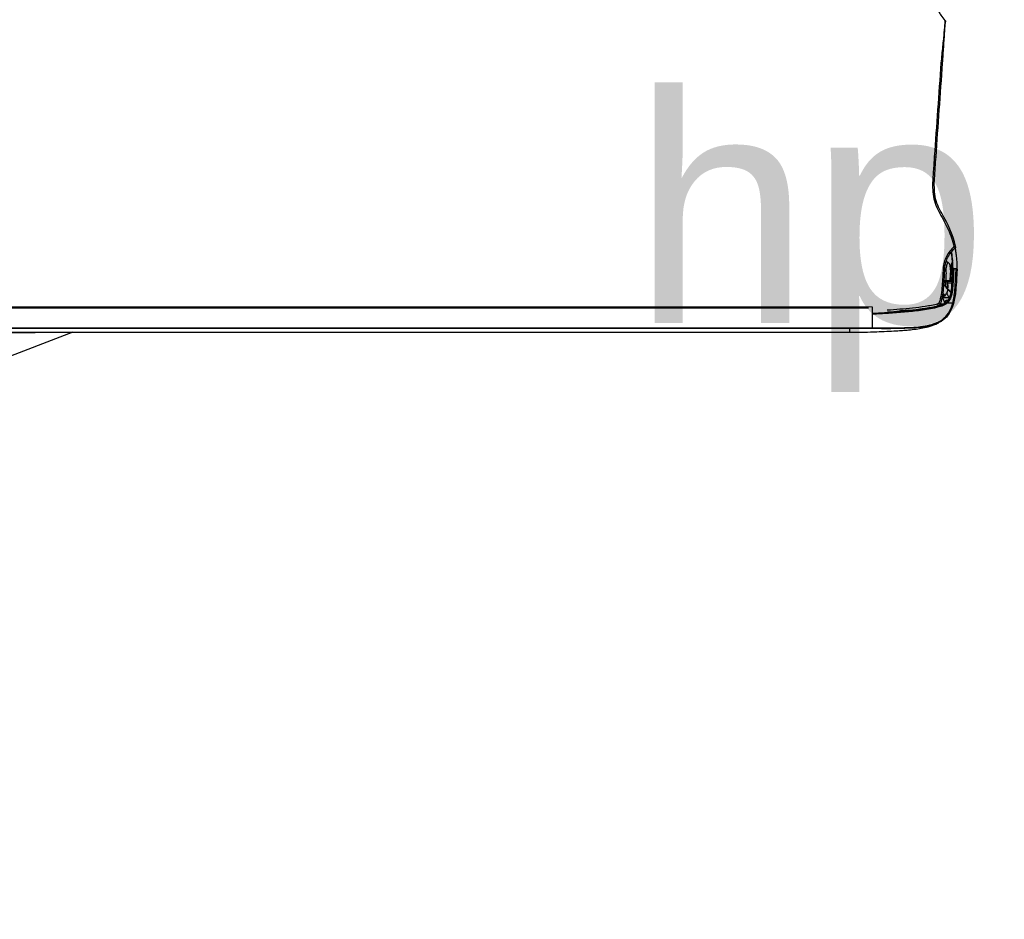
# Model space of a CAD drawing. Header units: millimetres. Extents: x 922208 to 1069538, y -182208 to -99877.
# Tile 165 of 256: x 986087 to 986626, y -161298 to -160806. Entities that reach past the tile are written whole.
import ezdxf
from ezdxf import colors
from ezdxf.entities.mleader import LeaderData, LeaderLine
from ezdxf.math import Vec2, Vec3

# ---------------------------------------------------------------- set-up
doc = ezdxf.new("R2010")
doc.units = ezdxf.units.MM
doc.header["$MEASUREMENT"] = 0
doc.linetypes.add('HIDDEN', pattern=[20, 10, -10])
for name, color, linetype, lineweight in [('IS_KLIM Opis_Średnice', 7, 'Continuous', 9), ('IS_POWRÓT', 5, 'HIDDEN', 30), ('Nowe_220-A Ściany_Nr_pióra__7', 7, 'Continuous', 13)]:
    doc.layers.add(name, color=color, linetype=linetype, lineweight=lineweight)
doc.layers.add('IS_KLIM_urządzenia', color=3, linetype='Continuous')
doc.styles.add('STYL_AUTOMATYCZNY_1', font='arial.ttf')

# ---------------------------------------------------------------- blocks, each defined once
blk = doc.blocks.new('parter01')
at = {"layer": 'Nowe_220-A Ściany_Nr_pióra__7', "color": 7, "linetype": 'Continuous', "lineweight": 0, "insert": (986422.05573, -101324.08834), "char_height": 125, "attachment_point": 7, "style": 'STYL_AUTOMATYCZNY_1'}
blk.add_mtext('\\A1;{\\pql;\\pt0;\\fArial|b0|i0|c238|p0;\\W1.000000;hp 85\\fArial|b0|i0|c238|p0;\\W1.000000;\\A1{\\H.66x;\\S^  ;}\\fArial|b0|i0|c238|p0;\\W1.000000;\\fArial|b0|i0|c238|p0;\\W1.000000;}', dxfattribs=at)
blk = doc.blocks.new('G$CFEA986A8')
at = {"layer": 'IS_KLIM_urządzenia', "linetype": 'Continuous'}
for p, q in [((960.8, 27.59), (960.8, 27.59)), ((960.8, 27.59), (960.8, 27.58)), ((960.8, 27.58), (960.8, 27.58)), ((962.82, 27.01), (965.29, 26.79)), ((965.33, 27.29), (963.06, 27.49)), ((965.34, 27.5), (963.25, 27.5)), ((963.62, 27.59), (963.77, 27.59)), ((963.77, 27.59), (963.62, 27.59)), ((963.62, 27.59), (963.62, 27.59)), ((963.62, 27.59), (963.62, 27.59)), ((963.78, 27.59), (963.64, 27.59)), ((963.65, 27.59), (963.64, 27.59)), ((963.64, 27.59), (963.65, 27.59)), ((964.65, 27.59), (963.77, 27.59)), ((964.65, 27.59), (963.78, 27.59)), ((963.81, 27.59), (964.11, 27.59)), ((964.11, 27.59), (963.81, 27.59)), ((964.65, 27.59), (963.82, 27.59)), ((963.82, 27.59), (963.82, 27.59)), ((963.96, 27.59), (964.65, 27.59)), ((963.96, 27.59), (963.96, 27.59)), ((964.65, 27.59), (963.96, 27.59)), ((963.96, 27.59), (964.65, 27.59)), ((963.96, 27.59), (963.96, 27.59)), ((964.65, 27.59), (963.96, 27.59)), ((964.64, 27.59), (964.65, 27.59)), ((965.15, 28.07), (964.65, 27.59)), ((964.65, 27.59), (965.09, 28)), ((965.09, 28), (964.65, 27.59)), ((965.08, 27.99), (964.65, 27.59)), ((964.66, 27.6), (964.65, 27.59)), ((964.65, 27.59), (964.66, 27.6)), ((964.65, 27.59), (964.65, 27.59)), ((964.65, 27.58), (964.65, 27.59)), ((964.65, 27.59), (964.65, 27.59)), ((964.65, 27.59), (964.65, 27.59)), ((964.65, 27.59), (964.65, 27.59)), ((964.65, 27.59), (964.65, 27.59)), ((964.65, 27.59), (964.65, 27.59)), ((964.65, 27.59), (964.65, 27.59)), ((964.65, 27.58), (964.65, 27.58)), ((965.08, 28), (964.75, 27.68)), ((964.76, 27.69), (965.08, 27.99)), ((965.13, 27.95), (965.13, 27.96)), ((965.13, 27.94), (965.13, 27.94)), ((965.13, 27.94), (965.13, 27.94)), ((962.04, 24.32), (962.13, 24.22)), ((962.13, 24.22), (964.85, 21.51)), ((962.13, 24.22), (962.49, 24.22)), ((962.49, 24.22), (962.22, 24.49)), ((964.88, 21.83), (962.49, 24.22)), ((962.49, 24.22), (962.63, 24.22)), ((46.52, 13.96), (921.55, 13.84)), ((48.58, 13.7), (919.48, 13.58)), ((919.48, 13.06), (48.58, 13.18)), ((921.53, 13.84), (921.53, 2.34)), ((58.73, 0), (909.33, -0.12)), ((58.74, 2.46), (909.33, 2.34)), ((909.33, 1.87), (58.74, 1.98))]:
    blk.add_line(p, q, dxfattribs=at)
for centre, radius, start, end in [((966.23, 46.82), 1, 314.7826, 11.7219), ((965.57, 23.69), 0.5, 174.3028, 174.8572)]:
    blk.add_arc(centre, radius, start, end, dxfattribs=at)
at = {"layer": 'IS_KLIM_urządzenia', "linetype": 'Continuous', "extrusion": (0, 0, -1)}
for centre, start, end in [((-966.24, 34.23), 2.819, 90), ((-967.54, 34.23), 90, 182.7932)]:
    blk.add_arc(centre, 0.5, start, end, dxfattribs=at)
at = {"layer": 'IS_KLIM_urządzenia', "linetype": 'Continuous'}
for centre, major_axis, ratio, start_param, end_param in [((954.69, 84.17), (-0.998, 0.07), 0.023762, 1.636562, 3.141593), ((966.23, 46.82), (-0.979, -0.203), 0.056856, 1.631801, 3.141593), ((966.23, 46.82), (-0.704, 0.71), 0.020204, 3.141593, 4.63148), ((960.36, 34.82), (0.999, -0.049), 0.051256, 4.768713, 6.283185), ((960.36, 34.78), (0.999, -0.047), 0.051373, 4.768607, 6.283185), ((960.8, 28.09), (0, 0.5), 0.002816, 3.141639, 4.764644), ((961.96, 28.09), (0, 0.5), 0.000868, 1.518284, 3.141546), ((963.62, 27.79), (0, -0.2), 0.000013, 0.000046, 1.220385), ((963.74, 28.09), (0, 0.5), 0.707175, 3.141658, 4.713759), ((964.1, 27.28), (-0.499, -0.033), 0.703948, 5.100293, 5.413725), ((964.11, 27.79), (0, 0.2), 0.000013, 3.141639, 4.361977), ((964.21, 28.09), (0, 0.5), 0.707187, 3.141658, 4.713902), ((961.71, 25.79), (-0.25, 0.009), 0.004928, 4.721292, 6.283312), ((962.22, 24.49), (0.177, 0.177), 0.009872, 1.573264, 3.141593), ((965.57, 23.69), (0.498, -0.05), 0.399009, 1.576336, 3.142289), ((965.57, 23.69), (0.498, -0.045), 0.399039, 1.572475, 3.141593), ((965.57, 23.75), (0.498, -0.042), 0.40242, 1.570829, 3.141593), ((966.78, 22.67), (-0.498, 0.048), 0.655613, 1.68664, 3.142509), ((960.03, 20.77), (-0.282, 0.413), 0.898755, 3.126761, 4.122323), ((960.3, 20.73), (0.367, 0.34), 0.8822, 4.14442, 5.443074), ((960.62, 20.38), (0.376, 0.33), 0.885836, 4.168001, 5.478744), ((961.57, 16.6), (-0.192, 0.056), 0.184381, 0, 0.981312), ((962.44, 15.81), (0.326, -0.379), 0.006066, 3.141593, 4.776304), ((962.34, 17.18), (0, 0.2), 0.576627, 0, 1.56207), ((956.69, 13.39), (0.117, -0.486), 0.019962, 1.512141, 3.141593), ((957.43, 15.43), (0.263, -0.965), 0.021464, 0, 1.498233), ((958.09, 16.02), (0.925, -0.381), 0.043497, 4.774575, 6.283185), ((959.1, 15.2), (0.191, 0.059), 0.212832, 0.62596, 2.147611), ((959.27, 14.73), (-0.18, 0.087), 0.196125, 0, 1.166038), ((959.21, 15.5), (-0.19, -0.061), 0.210046, 3.10566, 3.756008), ((959.99, 15.18), (0, 0.2), 0.433029, 0, 1.56207), ((965.61, 15.81), (-0.482, 0.133), 0.040619, 1.62052, 3.141593), ((960.96, 7.75), (-0.331, 0.375), 0.006851, 1.634627, 3.141593), ((921.53, 2.37), (0, 0.5), 0.000014, 1.623156, 3.109817)]:
    blk.add_ellipse(centre, major_axis=major_axis, ratio=ratio, start_param=start_param, end_param=end_param, dxfattribs=at)
at = {"layer": 'IS_KLIM_urządzenia', "linetype": 'Continuous', "extrusion": (0, 0, -1)}
for centre, major_axis, ratio, start_param, end_param in [((964.05, 27.59), (-0.725, 0), 0.000047, 1.659786, 2.553482), ((964.05, 27.59), (-0.725, 0), 0.000047, 3.72973, 4.623425), ((964.65, 28.09), (0.266, -0.423), 1, 5.550236, 6.844477)]:
    blk.add_ellipse(centre, major_axis=major_axis, ratio=ratio, start_param=start_param, end_param=end_param, dxfattribs=at)
at = {"layer": 'IS_KLIM_urządzenia', "linetype": 'Continuous'}
for points, knots in [([(954.08, 193.57), (954.09, 193.47), (954.15, 191.99), (954.3, 189.13), (954.78, 185.02), (955.5, 181.64), (956.33, 179), (957.09, 177.07), (958, 175.22), (959.36, 172.98), (960.56, 171.47), (961.41, 170.57)], [0, 0, 0, 0, 0.012305, 0.179842, 0.347379, 0.514916, 0.598685, 0.682453, 0.766222, 0.84999, 1, 1, 1, 1]), ([(961.41, 170.57), (961.41, 170.57), (961.37, 169.97), (961.19, 167.65), (961.06, 165.95), (960.67, 161.68), (960.4, 159.11), (959.8, 153.41), (959.5, 150.38), (959.21, 147.27)], [0, 0, 0, 0, 0.250123, 0.250123, 0.500082, 0.500082, 0.750041, 0.750041, 1, 1, 1, 1]), ([(960.1, 147.21), (960.31, 150.21), (960.51, 153.15), (960.9, 158.69), (961.08, 161.2), (961.37, 165.35), (961.48, 167), (961.64, 169.24), (961.68, 169.81), (961.68, 169.81)], [0, 0, 0, 0, 0.25, 0.25, 0.5, 0.5, 0.75, 0.75, 1, 1, 1, 1]), ([(959.21, 147.27), (959.32, 147.27), (959.43, 147.26), (959.63, 147.24), (959.72, 147.24), (959.88, 147.23), (959.95, 147.22), (960.04, 147.21), (960.07, 147.21), (960.09, 147.21), (960.1, 147.21), (960.1, 147.21)], [0, 0, 0, 0, 0.230435, 0.230435, 0.460869, 0.460869, 0.691304, 0.691304, 0.881057, 0.881057, 1, 1, 1, 1]), ([(959.21, 147.27), (959.21, 147.27), (959.21, 147.27), (959.21, 147.27), (959.21, 147.27), (959.21, 147.27)], [0, 0, 0, 0, 0.629495, 0.629495, 1, 1, 1, 1]), ([(955.58, 95.9), (955.58, 95.9), (955.58, 95.9), (955.53, 95.23), (955.49, 94.57), (955.25, 91.24), (955.06, 88.58), (954.84, 85.33), (954.79, 84.73), (954.75, 84.14)], [0, 0, 0, 0, 0.000005, 0.000005, 0.169628, 0.169628, 0.84812, 0.84812, 1, 1, 1, 1]), ([(954.75, 84.14), (954.63, 82.47), (954.61, 80.8), (954.69, 77.48), (954.82, 75.82), (955.37, 72.52), (955.81, 70.89), (957.03, 67.83), (957.82, 66.37), (960.23, 62.03), (961.84, 59.14), (964.54, 53.15), (965.62, 50.05), (966.3, 46.78)], [0, 0, 0, 0, 0.125, 0.125, 0.25, 0.25, 0.375, 0.375, 0.5, 0.5, 0.75, 0.75, 1, 1, 1, 1]), ([(967.2, 47.03), (965.86, 53.51), (962.85, 59.33), (958.84, 66.5), (958.05, 67.93), (956.79, 70.95), (956.34, 72.56), (955.76, 75.84), (955.63, 77.48), (955.55, 80.78), (955.57, 82.47), (955.68, 84.1)], [0, 0, 0, 0, 0.5, 0.5, 0.625, 0.625, 0.75, 0.75, 0.875, 0.875, 1, 1, 1, 1]), ([(966.3, 46.78), (964.67, 45.16), (963.24, 43.34), (961.67, 40.33), (961.23, 39.26), (960.62, 37.05), (960.47, 35.91), (960.41, 34.77)], [0, 0, 0, 0, 0.5, 0.5, 0.75, 0.75, 1, 1, 1, 1]), ([(961.36, 34.77), (961.41, 35.86), (961.55, 36.93), (962.13, 39.01), (962.55, 40.02), (964.04, 42.86), (965.39, 44.59), (966.93, 46.11)], [0, 0, 0, 0, 0.25, 0.25, 0.5, 0.5, 1, 1, 1, 1]), ([(965.56, 35.11), (965.56, 35.53), (965.57, 36.73), (965.52, 38.45), (965.36, 40.28), (965.19, 41.69), (965.03, 42.84), (964.95, 43.45), (964.92, 43.67)], [0, 0, 0, 0, 0.166496, 0.472954, 0.620259, 0.762905, 0.910022, 1, 1, 1, 1]), ([(967.94, 32.46), (967.98, 33.04), (968.04, 34.37), (968.09, 36.58), (968.01, 38.79), (967.83, 40.67), (967.66, 42.07), (967.47, 43.41), (967.32, 44.56), (967.24, 45.44), (967.23, 46.03), (967.25, 46.23), (967.27, 46.26)], [0, 0, 0, 0, 0.115267, 0.254457, 0.395518, 0.463491, 0.528201, 0.59274, 0.664878, 0.754718, 0.87115, 1, 1, 1, 1]), ([(967.3, 46.34), (967.3, 46.34), (967.31, 46.4), (967.29, 46.6), (967.29, 46.62), (967.29, 46.62)], [0, 0, 0, 0, 0.020014, 0.885037, 1, 1, 1, 1]), ([(961.96, 28.12), (962.02, 29.2), (962.07, 30.28), (962.16, 31.9), (962.19, 32.44), (962.06, 33.52), (962.05, 34.06), (962.26, 35.6), (962.42, 36.56), (962.87, 37.76), (963, 38.06), (963.01, 38.08)], [0, 0, 0, 0, 0.25, 0.25, 0.375, 0.375, 0.5, 0.5, 0.75, 0.75, 1, 1, 1, 1]), ([(964.07, 37.1), (963.98, 37.24), (963.79, 37.51), (963.45, 37.81), (963.16, 38.01), (963.04, 38.08), (963, 38.1)], [0, 0, 0, 0, 0.309065, 0.631823, 0.868077, 1, 1, 1, 1]), ([(964.07, 37.09), (963.98, 37.24), (963.78, 37.5), (963.44, 37.81), (963.16, 38), (963.05, 38.06), (963.01, 38.08)], [0, 0, 0, 0, 0.319138, 0.64537, 0.882709, 1, 1, 1, 1]), ([(965.05, 37.8), (965.06, 37.67), (965.08, 37.54), (965.1, 37.37), (965.1, 37.34), (965.1, 37.31)], [0, 0, 0, 0, 0.794972, 0.794972, 1, 1, 1, 1]), ([(960.41, 34.72), (960.26, 31.56), (960.06, 28.4), (959.71, 23.67), (959.56, 22.09), (959.07, 18.98), (958.75, 17.44), (958.13, 15.95)], [0, 0, 0, 0, 0.5, 0.5, 0.75, 0.75, 1, 1, 1, 1]), ([(959.02, 15.64), (959.64, 17.15), (959.98, 18.72), (960.49, 21.88), (960.64, 23.48), (961.01, 28.3), (961.2, 31.53), (961.35, 34.73)], [0, 0, 0, 0, 0.25, 0.25, 0.5, 0.5, 1, 1, 1, 1]), ([(960.41, 34.77), (960.41, 34.77), (960.41, 34.77), (960.41, 34.75), (960.41, 34.74), (960.41, 34.72)], [0, 0, 0, 0, 0.001414, 0.001414, 1, 1, 1, 1]), ([(961.35, 34.73), (961.35, 34.73), (961.35, 34.73), (961.35, 34.74), (961.36, 34.76), (961.36, 34.77)], [0, 0, 0, 0, 0.001471, 0.001471, 1, 1, 1, 1]), ([(964.04, 37.07), (964.04, 37.05), (964.05, 36.71), (964.19, 35.39), (964.31, 34.5), (964.4, 32.69), (964.28, 31.78), (964.18, 29.94), (964.14, 29.01), (964.09, 28.09)], [0, 0, 0, 0, 0.25, 0.25, 0.5, 0.5, 0.75, 0.75, 1, 1, 1, 1]), ([(964.56, 28.09), (964.61, 29), (964.65, 29.9), (964.75, 31.71), (964.82, 32.66), (965.03, 34.22), (965.11, 34.83), (965.16, 35.22), (965.17, 35.23), (965.17, 35.22), (965.17, 35.22), (965.17, 35.22)], [0, 0, 0, 0, 0.284008, 0.284008, 0.568016, 0.568016, 0.852024, 0.852024, 0.994028, 0.994028, 1, 1, 1, 1]), ([(965.08, 23.79), (965.34, 26.88), (965.47, 29.57), (965.69, 33.25), (965.74, 34.25), (965.74, 34.25)], [0, 0, 0, 0, 0.500106, 0.500106, 1, 1, 1, 1]), ([(965.46, 34.09), (965.46, 34.09), (965.46, 34.09), (965.46, 34.09), (965.46, 34.13), (965.46, 34.18), (965.46, 34.24), (965.45, 34.36), (965.43, 34.59), (965.34, 34.9), (965.23, 35.11), (965.15, 35.22)], [0, 0, 0, 0, 0.001602, 0.502486, 0.642444, 0.701637, 0.729046, 0.756167, 0.815817, 0.90057, 1, 1, 1, 1]), ([(965.46, 34.05), (965.46, 34.04), (965.46, 34.03), (965.45, 33.91), (965.44, 33.65), (965.38, 32.61), (965.33, 31.63), (965.24, 29.85), (965.2, 28.96), (965.15, 28.07)], [0, 0, 0, 0, 0.02439, 0.02439, 0.219512, 0.219512, 0.609756, 0.609756, 1, 1, 1, 1]), ([(965.16, 35.25), (965.59, 35.16), (966, 35.01), (966.42, 34.77), (966.45, 34.76), (966.47, 34.74)], [0, 0, 0, 0, 0.941622, 0.941622, 1, 1, 1, 1]), ([(965.16, 35.22), (965.2, 35.15), (965.31, 34.98), (965.39, 34.73), (965.43, 34.55), (965.44, 34.49)], [0, 0, 0, 0, 0.324072, 0.765618, 1, 1, 1, 1]), ([(965.46, 34.03), (965.46, 34.06), (965.46, 34.12), (965.46, 34.12), (965.46, 34.12), (965.46, 34.13), (965.46, 34.13), (965.46, 34.15), (965.46, 34.19), (965.46, 34.32), (965.43, 34.62), (965.36, 34.97), (965.2, 35.18), (965.16, 35.22)], [0, 0, 0, 0, 0.103876, 0.340883, 0.382554, 0.387142, 0.39037, 0.395164, 0.414092, 0.462737, 0.590801, 0.905937, 1, 1, 1, 1]), ([(966.24, 34.73), (966.24, 34.73), (966.19, 33.69), (965.98, 29.9), (965.85, 27.14), (965.59, 23.95)], [0, 0, 0, 0, 0.5, 0.5, 1, 1, 1, 1]), ([(965.63, 15.79), (966.27, 18.17), (966.59, 20.61), (967.02, 25.18), (967.13, 27.31), (967.34, 30.85), (967.42, 32.29), (967.52, 34.22), (967.54, 34.73), (967.54, 34.73)], [0, 0, 0, 0, 0.25, 0.25, 0.5, 0.5, 0.75, 0.75, 1, 1, 1, 1]), ([(968.04, 34.21), (968.04, 34.21), (968.01, 33.7), (967.91, 31.81), (967.82, 30.4), (967.61, 26.94), (967.5, 24.85), (967.06, 20.38), (966.74, 18), (966.09, 15.68)], [0, 0, 0, 0, 0.25, 0.25, 0.5, 0.5, 0.75, 0.75, 1, 1, 1, 1]), ([(967.95, 32.55), (967.95, 32.54), (967.95, 32.54), (967.95, 32.53), (967.95, 32.53), (967.95, 32.53), (967.95, 32.52), (967.95, 32.52)], [0, 0, 0, 0, 0.491862, 0.491862, 0.745898, 0.745898, 1, 1, 1, 1]), ([(961.96, 28.12), (961.63, 28.12), (961.3, 28.12), (960.91, 28.12), (960.86, 28.12), (960.81, 28.12)], [0, 0, 0, 0, 0.8646, 0.8646, 1, 1, 1, 1]), ([(961.52, 27.59), (961.52, 27.5), (961.51, 27.41), (961.49, 26.81), (961.47, 26.31), (961.46, 25.8)], [0, 0, 0, 0, 0.152905, 0.152905, 1, 1, 1, 1]), ([(961.63, 27.59), (961.65, 27.59), (961.67, 27.59), (961.77, 27.59), (961.86, 27.59), (962.03, 27.59), (962.11, 27.59), (962.18, 27.59), (962.19, 27.59), (962.2, 27.59)], [0, 0, 0, 0, 0.082278, 0.082278, 0.515336, 0.515336, 0.94848, 0.94848, 1, 1, 1, 1]), ([(961.7, 25.79), (961.71, 25.96), (961.72, 26.13), (961.74, 26.73), (961.75, 27.16), (961.77, 27.59)], [0, 0, 0, 0, 0.277754, 0.277754, 1, 1, 1, 1]), ([(964.09, 28.09), (963.86, 28.1), (963.57, 28.1), (962.96, 28.11), (962.63, 28.11), (962.19, 28.12), (962.07, 28.12), (961.96, 28.12)], [0, 0, 0, 0, 0.429825, 0.429825, 0.859756, 0.859756, 1, 1, 1, 1]), ([(961.96, 27.59), (962.06, 27.59), (962.15, 27.59), (962.52, 27.59), (962.8, 27.59), (963.31, 27.59), (963.54, 27.59), (963.74, 27.59)], [0, 0, 0, 0, 0.140214, 0.140214, 0.570124, 0.570124, 1, 1, 1, 1]), ([(962.2, 27.59), (962.36, 27.59), (962.53, 27.59), (963.01, 27.59), (963.32, 27.59), (963.62, 27.59)], [0, 0, 0, 0, 0.351844, 0.351844, 1, 1, 1, 1]), ([(962.41, 27.59), (962.46, 26.77), (962.51, 25.96), (962.59, 24.83), (962.61, 24.52), (962.63, 24.22)], [0, 0, 0, 0, 0.726529, 0.726529, 1, 1, 1, 1]), ([(962.85, 24.21), (962.84, 24.38), (962.82, 24.54), (962.77, 25.38), (962.73, 26.04), (962.67, 27), (962.65, 27.3), (962.63, 27.59)], [0, 0, 0, 0, 0.147619, 0.147619, 0.738093, 0.738093, 1, 1, 1, 1]), ([(963.06, 27.49), (963.03, 27.49), (962.99, 27.48), (962.93, 27.44), (962.9, 27.41), (962.86, 27.33), (962.84, 27.29), (962.82, 27.19), (962.81, 27.14), (962.81, 27.06), (962.81, 27.04), (962.82, 27.01)], [0, 0, 0, 0, 0.247479, 0.247479, 0.496795, 0.496795, 0.717384, 0.717384, 0.907765, 0.907765, 1, 1, 1, 1]), ([(963.62, 27.59), (963.63, 27.59), (963.63, 27.59), (963.63, 27.59), (963.64, 27.59), (963.67, 27.59), (963.7, 27.59), (963.73, 27.59), (963.74, 27.59), (963.75, 27.59)], [0, 0, 0, 0, 0.03684, 0.03684, 0.184198, 0.184198, 0.773632, 0.773632, 1, 1, 1, 1]), ([(963.62, 27.59), (963.64, 27.59), (963.66, 27.59), (963.7, 27.59), (963.73, 27.59), (963.76, 27.59), (963.77, 27.59), (963.78, 27.59)], [0, 0, 0, 0, 0.33263, 0.33263, 0.794188, 0.794188, 1, 1, 1, 1]), ([(963.62, 27.59), (963.63, 27.59), (963.63, 27.59), (963.64, 27.59), (963.64, 27.59), (963.67, 27.59), (963.7, 27.59), (963.76, 27.59), (963.79, 27.59), (963.82, 27.59)], [0, 0, 0, 0, 0.02531, 0.02531, 0.126549, 0.126549, 0.531507, 0.531507, 1, 1, 1, 1]), ([(963.78, 27.59), (963.77, 27.59), (963.76, 27.59), (963.72, 27.59), (963.68, 27.59), (963.65, 27.59)], [0, 0, 0, 0, 0.257776, 0.257776, 1, 1, 1, 1]), ([(963.65, 27.59), (963.66, 27.59), (963.67, 27.59), (963.72, 27.59), (963.75, 27.59), (963.78, 27.59)], [0, 0, 0, 0, 0.26079, 0.26079, 1, 1, 1, 1]), ([(964.21, 27.59), (964.25, 27.59), (964.29, 27.59), (964.43, 27.59), (964.51, 27.59), (964.62, 27.59), (964.65, 27.59), (964.65, 27.59)], [0, 0, 0, 0, 0.140473, 0.140473, 0.570712, 0.570712, 1, 1, 1, 1]), ([(964.21, 27.58), (964.25, 27.58), (964.28, 27.58), (964.42, 27.58), (964.51, 27.58), (964.62, 27.58), (964.65, 27.58), (964.65, 27.58)], [0, 0, 0, 0, 0.140333, 0.140333, 0.570144, 0.570144, 1, 1, 1, 1]), ([(965.15, 28.07), (965.15, 28.07), (965.11, 28.07), (964.96, 28.08), (964.85, 28.08), (964.67, 28.09), (964.62, 28.09), (964.56, 28.09)], [0, 0, 0, 0, 0.429933, 0.429933, 0.859697, 0.859697, 1, 1, 1, 1]), ([(964.84, 27.63), (964.84, 27.63), (964.83, 27.62), (964.81, 27.61), (964.8, 27.61), (964.76, 27.6), (964.72, 27.59), (964.67, 27.59), (964.66, 27.59), (964.65, 27.59)], [0, 0, 0, 0, 0.370218, 0.370218, 0.528672, 0.528672, 0.919032, 0.919032, 1, 1, 1, 1]), ([(961.46, 25.8), (961.45, 25.7), (961.46, 25.6), (961.49, 25.29), (961.56, 25.06), (961.74, 24.69), (961.85, 24.53), (962, 24.36), (962.02, 24.34), (962.04, 24.32)], [0, 0, 0, 0, 0.177731, 0.177731, 0.59018, 0.59018, 0.940555, 0.940555, 1, 1, 1, 1]), ([(962.22, 24.49), (962.08, 24.63), (961.96, 24.8), (961.79, 25.15), (961.74, 25.34), (961.71, 25.62), (961.7, 25.71), (961.7, 25.79)], [0, 0, 0, 0, 0.410681, 0.410681, 0.822529, 0.822529, 1, 1, 1, 1]), ([(962.11, 16.19), (963.2, 17.13), (963.9, 18.42), (964.76, 21.07), (964.95, 22.43), (965.07, 23.73)], [0, 0, 0, 0, 0.5, 0.5, 1, 1, 1, 1]), ([(965.59, 23.89), (965.46, 22.49), (965.26, 21.03), (964.35, 18.18), (963.6, 16.81), (962.45, 15.79)], [0, 0, 0, 0, 0.5, 0.5, 1, 1, 1, 1]), ([(962.63, 24.22), (962.65, 24.22), (962.68, 24.21), (962.74, 24.21), (962.76, 24.21), (962.8, 24.21), (962.82, 24.21), (962.84, 24.21), (962.84, 24.21), (962.85, 24.21)], [0, 0, 0, 0, 0.315815, 0.315815, 0.631664, 0.631664, 0.946964, 0.946964, 1, 1, 1, 1]), ([(962.77, 22.21), (962.82, 22.35), (962.87, 22.55), (962.93, 22.97), (962.95, 23.17), (962.97, 23.39)], [0, 0, 0, 0, 0.583115, 0.583115, 1, 1, 1, 1]), ([(962.85, 24.21), (962.86, 24.21), (962.88, 24.21), (962.93, 24.21), (962.96, 24.21), (963, 24.21)], [0, 0, 0, 0, 0.325415, 0.325415, 1, 1, 1, 1]), ([(965.07, 23.73), (965.07, 23.69), (965.06, 23.65), (965.05, 23.52), (965.04, 23.43), (965.02, 23.17), (965, 23.02), (964.95, 22.61), (964.91, 22.36), (964.82, 21.77), (964.76, 21.43), (964.53, 20.35), (964.32, 19.62), (963.81, 18.4), (963.54, 17.9), (963.22, 17.43)], [0, 0, 0, 0, 0.01825, 0.01825, 0.060304, 0.060304, 0.132525, 0.132525, 0.246095, 0.246095, 0.402611, 0.402611, 0.74532, 0.74532, 1, 1, 1, 1]), ([(966.78, 22.01), (966.78, 22.01), (966.84, 22), (966.95, 22.03), (967.07, 22.1), (967.16, 22.19), (967.21, 22.27), (967.24, 22.34), (967.25, 22.39), (967.26, 22.43), (967.26, 22.44), (967.26, 22.45), (967.26, 22.45), (967.26, 22.45), (967.26, 22.46), (967.26, 22.46), (967.26, 22.46)], [0, 0, 0, 0, 0.014957, 0.230647, 0.404323, 0.550842, 0.673461, 0.771778, 0.844068, 0.888574, 0.900891, 0.909159, 0.918712, 0.93551, 0.981208, 1, 1, 1, 1]), ([(967.28, 22.63), (967.28, 22.59), (967.27, 22.55), (967.27, 22.49), (967.26, 22.47), (967.26, 22.46), (967.26, 22.46), (967.26, 22.46)], [0, 0, 0, 0, 0.498718, 0.498718, 0.99668, 0.99668, 1, 1, 1, 1]), ([(967.26, 22.46), (967.26, 22.46), (967.26, 22.46), (967.26, 22.47), (967.27, 22.49), (967.27, 22.53), (967.27, 22.55), (967.27, 22.58)], [0, 0, 0, 0, 0.000031, 0.000031, 0.61098, 0.61098, 1, 1, 1, 1]), ([(963.92, 18.68), (963.54, 18.68), (963.16, 18.68), (962.34, 18.68), (961.91, 18.68), (961.21, 18.68), (960.95, 18.68), (960.49, 18.68), (960.29, 18.68), (960.1, 18.68)], [0, 0, 0, 0, 0.296997, 0.296997, 0.640532, 0.640532, 0.845161, 0.845161, 1, 1, 1, 1]), ([(960.1, 18.68), (960.27, 18.25), (960.44, 17.81), (960.79, 16.91), (960.98, 16.43), (961.16, 15.96)], [0, 0, 0, 0, 0.478968, 0.478968, 1, 1, 1, 1]), ([(960.12, 18.88), (960.23, 18.88), (960.34, 18.88), (960.88, 18.88), (961.32, 18.88), (961.94, 18.88), (962.11, 18.88), (962.86, 18.88), (963.43, 18.88), (964, 18.88)], [0, 0, 0, 0, 0.084494, 0.084494, 0.422472, 0.422472, 0.560579, 0.560579, 1, 1, 1, 1]), ([(960.15, 19.88), (960.2, 19.89), (960.24, 19.89), (960.42, 19.9), (960.55, 19.92), (960.67, 19.93)], [0, 0, 0, 0, 0.263267, 0.263267, 1, 1, 1, 1]), ([(960.77, 20.72), (960.77, 20.72), (960.76, 20.73), (960.71, 20.77), (960.67, 20.79), (960.58, 20.79), (960.53, 20.78), (960.49, 20.75)], [0, 0, 0, 0, 0.062565, 0.062565, 0.548357, 0.548357, 1, 1, 1, 1]), ([(961.01, 19.71), (960.99, 19.7), (960.97, 19.7), (960.86, 19.72), (960.76, 19.8), (960.67, 19.93)], [0, 0, 0, 0, 0.175003, 0.175003, 1, 1, 1, 1]), ([(961.01, 19.74), (961.09, 19.73), (961.31, 19.75), (961.54, 19.93), (961.64, 20.09), (961.66, 20.13)], [0, 0, 0, 0, 0.289751, 0.808576, 1, 1, 1, 1]), ([(961.09, 20.37), (961.18, 20.27), (961.28, 20.21), (961.49, 20.18), (961.61, 20.24), (961.71, 20.35)], [0, 0, 0, 0, 0.456839, 0.456839, 1, 1, 1, 1]), ([(961.38, 16.66), (961.41, 16.76), (961.46, 16.86), (961.57, 17.03), (961.64, 17.1), (961.8, 17.23), (961.89, 17.28), (962.1, 17.36), (962.22, 17.38), (962.34, 17.38)], [0, 0, 0, 0, 0.230955, 0.230955, 0.455697, 0.455697, 0.706422, 0.706422, 1, 1, 1, 1]), ([(962.23, 17.18), (962.13, 17.18), (962.04, 17.16), (961.87, 17.1), (961.79, 17.06), (961.67, 16.96), (961.61, 16.9), (961.52, 16.77), (961.48, 16.69), (961.46, 16.61)], [0, 0, 0, 0, 0.299295, 0.299295, 0.552236, 0.552236, 0.775182, 0.775182, 1, 1, 1, 1]), ([(963.03, 17.18), (962.84, 17.18), (962.66, 17.18), (962.39, 17.18), (962.31, 17.18), (962.23, 17.18)], [0, 0, 0, 0, 0.696556, 0.696556, 1, 1, 1, 1]), ([(962.31, 21.21), (962.46, 20.92), (962.62, 20.62), (963.03, 19.85), (963.28, 19.36), (963.53, 18.88)], [0, 0, 0, 0, 0.379029, 0.379029, 1, 1, 1, 1]), ([(962.34, 17.38), (962.45, 17.38), (962.56, 17.38), (962.84, 17.38), (963.01, 17.38), (963.18, 17.38)], [0, 0, 0, 0, 0.390013, 0.390013, 1, 1, 1, 1]), ([(921.68, 10.32), (923.14, 10.32), (924.6, 10.43), (927.53, 10.58), (928.99, 10.67), (933.37, 10.94), (936.29, 11.16), (942.12, 11.68), (945.03, 11.98), (950.83, 12.75), (953.72, 13.19), (956.57, 13.87)], [0, 0, 0, 0, 0.125, 0.125, 0.25, 0.25, 0.5, 0.5, 0.75, 0.75, 1, 1, 1, 1]), ([(956.7, 13.36), (953.84, 12.67), (950.94, 12.23), (945.12, 11.46), (942.19, 11.16), (936.34, 10.64), (933.41, 10.42), (929.01, 10.14), (927.55, 10.06), (924.61, 9.91), (923.15, 9.8), (921.68, 9.8)], [0, 0, 0, 0, 0.25, 0.25, 0.5, 0.5, 0.75, 0.75, 0.875, 0.875, 1, 1, 1, 1]), ([(957.47, 15.37), (955.22, 14.75), (952.93, 14.35), (948.34, 13.64), (946.03, 13.36), (939.09, 12.61), (934.45, 12.24), (929.8, 11.96)], [0, 0, 0, 0, 0.25, 0.25, 0.5, 0.5, 1, 1, 1, 1]), ([(929.86, 11.03), (934.54, 11.32), (939.21, 11.68), (946.19, 12.44), (948.51, 12.73), (953.12, 13.44), (955.43, 13.85), (957.69, 14.47)], [0, 0, 0, 0, 0.5, 0.5, 0.75, 0.75, 1, 1, 1, 1]), ([(941.83, 11.98), (941.83, 11.98), (940.36, 11.82), (937.4, 11.57), (936.9, 11.53), (936.37, 11.49)], [0, 0, 0, 0, 0.843393, 0.843393, 1, 1, 1, 1]), ([(946.91, 12.54), (947.25, 12.59), (947.6, 12.63), (948.23, 12.71), (948.52, 12.75), (949.02, 12.82), (949.22, 12.85), (949.52, 12.89), (949.61, 12.91), (949.66, 12.91), (949.67, 12.91), (949.67, 12.91)], [0, 0, 0, 0, 0.235675, 0.235675, 0.471347, 0.471347, 0.702455, 0.702455, 0.927895, 0.927895, 1, 1, 1, 1]), ([(958.13, 15.95), (958.09, 15.85), (958.03, 15.75), (957.88, 15.59), (957.79, 15.51), (957.62, 15.42), (957.55, 15.39), (957.47, 15.37)], [0, 0, 0, 0, 0.368676, 0.368676, 0.737518, 0.737518, 1, 1, 1, 1]), ([(957.69, 14.47), (957.85, 14.51), (958, 14.57), (958.33, 14.76), (958.51, 14.9), (958.81, 15.23), (958.93, 15.43), (959.02, 15.64)], [0, 0, 0, 0, 0.262451, 0.262451, 0.631307, 0.631307, 1, 1, 1, 1]), ([(959.09, 14.81), (959.03, 14.7), (958.97, 14.58), (958.89, 14.43), (958.88, 14.39), (958.86, 14.36)], [0, 0, 0, 0, 0.758703, 0.758703, 1, 1, 1, 1]), ([(959.09, 14.81), (959.14, 14.92), (959.2, 15.01), (959.36, 15.16), (959.45, 15.23), (959.64, 15.32), (959.75, 15.36), (959.91, 15.38), (959.95, 15.38), (959.99, 15.38)], [0, 0, 0, 0, 0.291856, 0.291856, 0.579131, 0.579131, 0.886367, 0.886367, 1, 1, 1, 1]), ([(959.9, 15.18), (959.87, 15.18), (959.84, 15.18), (959.71, 15.16), (959.63, 15.14), (959.47, 15.06), (959.4, 15.01), (959.28, 14.88), (959.22, 14.81), (959.18, 14.73)], [0, 0, 0, 0, 0.114875, 0.114875, 0.424433, 0.424433, 0.71152, 0.71152, 1, 1, 1, 1]), ([(959.99, 15.38), (960.11, 15.38), (960.23, 15.38), (960.55, 15.38), (960.74, 15.38), (960.94, 15.38)], [0, 0, 0, 0, 0.379834, 0.379834, 1, 1, 1, 1]), ([(960.98, 7.72), (962.17, 8.78), (963.14, 10.05), (964.66, 12.8), (965.21, 14.27), (965.63, 15.79)], [0, 0, 0, 0, 0.5, 0.5, 1, 1, 1, 1]), ([(966.09, 15.68), (965.66, 14.11), (965.09, 12.61), (963.52, 9.78), (962.52, 8.46), (961.29, 7.38)], [0, 0, 0, 0, 0.5, 0.5, 1, 1, 1, 1]), ([(965.63, 15.79), (964.68, 15.79), (963.74, 15.79), (962.68, 15.79), (962.57, 15.79), (962.45, 15.79)], [0, 0, 0, 0, 0.894615, 0.894615, 1, 1, 1, 1]), ([(921.53, 2.34), (928.28, 2.34), (935.04, 2.23), (945.16, 2.67), (948.53, 2.93), (955.11, 4.29), (958.41, 5.45), (960.98, 7.72)], [0, 0, 0, 0, 0.5, 0.5, 0.75, 0.75, 1, 1, 1, 1]), ([(961.29, 7.38), (958.75, 5.12), (955.39, 3.88), (948.76, 2.48), (945.36, 2.21), (935.15, 1.75), (928.34, 1.87), (921.53, 1.87)], [0, 0, 0, 0, 0.25, 0.25, 0.5, 0.5, 1, 1, 1, 1]), ([(909.33, -0.12), (912.02, -0.11), (916.93, -0.06), (923.67, 0.16), (929.46, 0.4), (934.16, 0.64), (938.14, 0.89), (941.72, 1.18), (945.46, 1.6), (949.41, 2.23), (953.39, 3.16), (956.26, 4.22), (957.73, 4.98), (957.91, 5.08)], [0, 0, 0, 0, 0.162416, 0.296482, 0.407414, 0.51304, 0.581672, 0.650774, 0.735588, 0.811186, 0.895706, 0.987614, 1, 1, 1, 1]), ([(921.53, 1.87), (921.2, 1.87), (920.86, 1.87), (919.2, 1.87), (917.86, 1.87), (914.13, 1.87), (911.73, 1.87), (909.33, 1.87)], [0, 0, 0, 0, 0.081967, 0.081967, 0.409835, 0.409835, 1, 1, 1, 1])]:
    blk.add_open_spline(points, degree=3, knots=knots, dxfattribs=at)
for points, degree in [([(961.41, 170.57), (961.6, 170.37), (961.7, 170.09), (961.68, 169.81)], 3), ([(959.21, 147.27), (958, 130.15), (956.79, 113.02), (955.58, 95.9)], 3), ([(956.51, 95.85), (957.7, 112.97), (958.9, 130.09), (960.1, 147.21)], 3), ([(955.58, 95.9), (956.08, 95.86), (956.51, 95.84), (956.51, 95.85)], 3), ([(955.68, 84.1), (955.96, 88.01), (956.23, 91.93), (956.51, 95.85)], 3), ([(964.94, 43.51), (965.19, 42.03), (965.36, 40.54), (965.46, 39.04)], 3), ([(966.26, 44.75), (966.23, 44.93), (966.2, 45.11), (966.17, 45.29)], 3), ([(966.94, 46.13), (967.09, 46.15), (967.24, 46.22), (967.29, 46.32)], 3), ([(967.29, 46.32), (967.31, 46.43), (967.3, 46.54), (967.28, 46.65)], 3), ([(967.29, 46.32), (967.29, 46.33), (967.3, 46.34), (967.3, 46.34)], 3), ([(963.02, 38.08), (962.56, 38.37), (962.05, 38.54)], 2), ([(963.01, 38.08), (962.7, 38.26), (962.38, 38.43), (962.05, 38.54)], 3), ([(963.01, 38.08), (963.43, 37.83), (963.78, 37.48), (964.04, 37.07)], 3), ([(965.48, 38.69), (965.55, 37.5), (965.57, 36.3), (965.55, 35.08)], 3), ([(965.18, 35.2), (964.59, 36.16), (964.01, 37.11)], 2), ([(965.07, 35.52), (965.08, 36.12), (965.09, 36.71), (965.1, 37.31)], 3), ([(965.76, 34.34), (965.65, 34.4), (965.55, 34.45), (965.44, 34.49)], 3), ([(966.24, 34.73), (966.67, 34.73), (967.1, 34.73), (967.54, 34.73)], 3), ([(967.95, 32.52), (967.94, 32.5), (967.94, 32.48), (967.94, 32.45)], 3), ([(960.8, 27.59), (961.08, 27.59), (961.36, 27.59), (961.63, 27.59)], 3), ([(960.8, 27.59), (961.19, 27.59), (961.58, 27.59), (961.96, 27.59)], 3), ([(960.8, 27.58), (961.04, 27.58), (961.28, 27.58), (961.52, 27.58)], 3), ([(960.8, 27.58), (961.04, 27.58), (961.28, 27.58), (961.52, 27.58)], 3), ([(962.82, 27.01), (962.88, 26.08), (962.94, 25.14), (963, 24.21)], 3), ([(963.12, 27.59), (963.12, 27.56), (963.12, 27.52), (963.12, 27.48)], 3), ([(963.61, 27.59), (963.61, 27.59), (963.62, 27.59), (963.62, 27.59)], 3), ([(963.61, 27.59), (963.62, 27.59), (963.62, 27.59), (963.62, 27.59)], 3), ([(963.62, 27.59), (964.65, 27.59)], 1), ([(963.62, 27.59), (963.62, 27.59), (963.62, 27.59), (963.62, 27.59)], 3), ([(963.62, 27.59), (963.62, 27.59), (963.62, 27.59), (963.62, 27.59)], 3), ([(963.62, 27.59), (963.62, 27.59), (963.62, 27.59), (963.62, 27.59)], 3), ([(964.65, 27.59), (963.72, 27.59)], 1), ([(963.74, 27.59), (963.9, 27.59), (964.05, 27.59), (964.21, 27.59)], 3), ([(963.75, 27.58), (964.65, 27.58)], 1), ([(963.82, 27.58), (963.95, 27.58), (964.08, 27.58), (964.21, 27.58)], 3), ([(964.07, 27.63), (964.08, 27.59), (964.07, 27.54), (964.07, 27.5)], 3), ([(964.56, 28.09), (964.41, 28.09), (964.25, 28.09), (964.09, 28.09)], 3), ([(964.84, 27.63), (964.84, 27.63), (964.84, 27.63)], 2), ([(961.46, 25.8), (961.45, 25.65), (961.45, 25.49), (961.44, 25.34)], 3), ([(961.44, 25.33), (961.45, 25.49), (961.45, 25.64), (961.46, 25.8)], 3), ([(961.44, 25.33), (961.44, 25.34), (961.44, 25.34), (961.44, 25.34)], 3), ([(961.44, 25.34), (961.44, 25.34), (961.44, 25.34), (961.44, 25.34)], 3), ([(961.53, 25.25), (961.5, 25.28), (961.47, 25.31), (961.44, 25.33)], 3), ([(961.71, 20.35), (962.17, 20.89), (962.5, 21.51), (962.77, 22.21)], 3), ([(963.68, 22.68), (963.41, 22.68), (963.15, 22.68), (962.88, 22.68)], 3), ([(962.91, 22.88), (963.1, 22.88), (963.29, 22.88), (963.48, 22.88)], 3), ([(964.99, 22.88), (965.02, 23.18), (965.05, 23.49), (965.08, 23.79)], 3), ([(965.08, 23.79), (965.07, 23.76), (965.07, 23.74)], 2), ([(965.59, 23.95), (965.59, 23.93), (965.59, 23.91), (965.59, 23.89)], 3), ([(956.57, 13.87), (958.54, 14.35), (960.56, 14.86), (962.11, 16.19)], 3), ([(960.36, 20.28), (960.28, 20.27), (960.21, 20.27), (960.13, 20.27)], 3), ([(960.32, 19.65), (961.01, 19.71)], 1), ([(960.67, 19.93), (960.57, 20.04), (960.47, 20.16), (960.36, 20.28)], 3), ([(960.77, 20.72), (960.88, 20.6), (960.99, 20.49), (961.09, 20.37)], 3), ([(960.96, 15.39), (961.12, 15.8), (961.26, 16.23), (961.38, 16.66)], 3), ([(961.46, 16.61), (961.35, 16.22), (961.22, 15.84), (961.09, 15.47)], 3), ([(967.08, 20.79), (967.09, 20.91), (967.11, 21.03), (967.12, 21.15)], 3), ([(951.29, 13.18), (951.31, 13.06), (951.34, 12.94), (951.37, 12.81)], 3), ([(955.23, 13.58), (955.2, 13.68), (955.18, 13.77), (955.15, 13.87)], 3), ([(955.37, 13.91), (955.39, 13.82), (955.42, 13.72), (955.44, 13.63)], 3), ([(955.66, 13.67), (955.63, 13.77), (955.61, 13.86), (955.58, 13.96)], 3), ([(955.71, 13.68), (955.63, 13.97)], 1), ([(962.45, 15.79), (960.85, 14.4), (958.75, 13.85), (956.7, 13.36)], 3), ([(957.22, 14.35), (957.26, 14.21), (957.31, 14.07), (957.35, 13.93)], 3), ([(958.86, 14.36), (958.94, 14.51), (959.01, 14.66), (959.09, 14.81)], 3), ([(958.99, 15.2), (958.96, 15.28), (958.94, 15.36), (958.91, 15.43)], 3), ([(959.13, 14.84), (959.07, 14.95), (959.03, 15.08), (958.99, 15.2)], 3), ([(959.14, 15.62), (959.18, 15.51), (959.21, 15.39), (959.25, 15.28)], 3), ([(959.25, 15.28), (959.29, 15.37), (959.32, 15.47), (959.36, 15.57)], 3), ([(959.25, 15.28), (959.26, 15.22), (959.28, 15.16), (959.3, 15.1)], 3), ([(959.47, 15.22), (959.43, 15.33), (959.39, 15.45), (959.36, 15.57)], 3), ([(960.55, 15.18), (960.34, 15.18), (960.12, 15.18), (959.9, 15.18)], 3), ([(961.43, 7.5), (961.59, 7.65), (961.75, 7.8), (961.9, 7.95)], 3), ([(909.33, 2.34), (909.33, 2.09), (909.33, 1.88), (909.33, 1.87)], 3), ([(909.33, 2.34), (913.4, 2.34), (917.46, 2.34), (921.53, 2.34)], 3), ([(909.33, -0.12), (909.33, -0.12), (909.33, 0.54), (909.33, 1.87)], 3)]:
    blk.add_open_spline(points, degree=degree, dxfattribs=at)

msp = doc.modelspace()

# ---------------------------------------------------------------- block references
at = {"layer": 'IS_POWRÓT', "color": 27, "linetype": 'ByBlock', "lineweight": 30}
msp.add_blockref('parter01', (0, -59685.16), dxfattribs=at)

# ---------------------------------------------------------------- next in the draw order: block references
at = {"layer": 'IS_KLIM_urządzenia'}
msp.add_blockref('G$CFEA986A8', (985631.66, -160976.45), dxfattribs=at)

# ---------------------------------------------------------------- next in the draw order: leaders
at = {"layer": 'IS_KLIM Opis_Średnice', "ltscale": 30}
ml = msp.add_multileader_mtext('Standard', dxfattribs=at)
ml.set_content('{\\fArial|b0|i0|c238|p0;\\C7;Odprowadzenie skroplin (przewód tłoczny) od klimatyzatora zastosować pompkę skroplin. W związku z brakiiem w pobliżu istenijącego pionu kanalizacyji sanitarnej skropliny z klimatyzacji zaleca się odprowadzić na zewnątrz budynku. W tym celu należy zamontować rurę odpływową, która skieruje wodę do rynny lub specjalnego zbiornika. Należy pamiętać o regularnym opróżnianiu zbiornika, aby zapobiec jego przepełnieniu. Ustalić bezpośrednio z Inwestrem podczas  robót budowlanych.  }', color=256)
ml.set_leader_properties()
ml.build(insert=Vec2(0, 0))
ml.multileader.update_dxf_attribs({"text_left_attachment_type": 6, "text_right_attachment_type": 6, "dogleg_length": 0.36})
ctx = ml.context
ctx.base_point, ctx.char_height, ctx.plane_origin, ctx.plane_y_axis = Vec3(974324.55, -162309.29), 150, Vec3(1001492.73, -152860.84), Vec3(0, -1)
ctx.left_attachment, ctx.right_attachment = 6, 6
notes = []
notes.append((ctx, [(0, (1, 1, 0), (982628.02, -162309.29), (-1, 0), 0.36, [(1, [(982965.06, -161006.5), (986115.69, -160976.5)], 256, [])])]))
ctx.mtext.insert, ctx.mtext.width, ctx.mtext.flow_direction = Vec3(974326.55, -162115.19), 8371.2038, 5
ctx.mtext.has_bg_fill, ctx.mtext.bg_color, ctx.mtext.bg_scale_factor, ctx.mtext.bg_transparency, ctx.mtext.use_window_bg_color = 1, -939524096, 1.5, 0, 1
for ctx, leaders in notes:
    for number, flags, end, landing, length, lines in leaders:
        leader = LeaderData()
        leader.index, (leader.has_last_leader_line, leader.has_dogleg_vector, leader.attachment_direction) = number, flags
        leader.last_leader_point, leader.dogleg_vector, leader.dogleg_length = Vec3(end), Vec3(landing), length
        for number, points, colour, breaks in lines:
            line = LeaderLine()
            line.index, line.vertices, line.color, line.breaks = number, Vec3.list(points), colors.encode_raw_color(colour), breaks
            leader.lines.append(line)
        ctx.leaders.append(leader)

doc.saveas('drawing.dxf')
